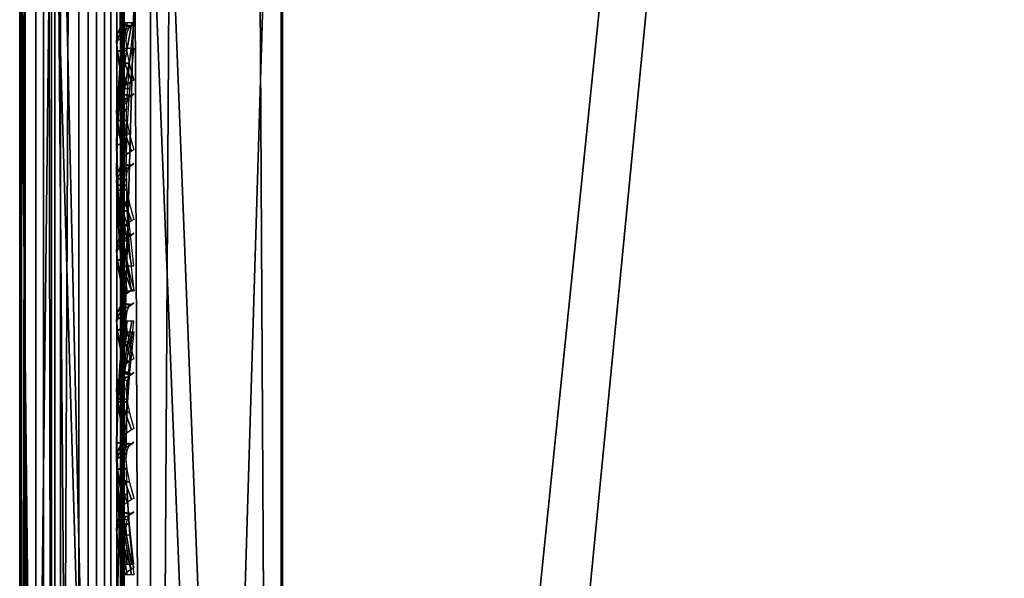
# Model space of a CAD drawing. Header units: inches. Extents: x 0 to 44.3, y -37.9 to 0.3.
# Tile 161 of 256: x 0 to 0.9, y -19.8 to -19.3. Entities that reach past the tile are written whole.
import ezdxf

# ---------------------------------------------------------------- set-up
doc = ezdxf.new("R2010")
doc.units = ezdxf.units.IN
doc.header["$LTSCALE"] = 0.03937
doc.header["$MEASUREMENT"] = 0
for name, color, linetype in [('A-FURN-3-ST', 151, 'Continuous'), ('A-FURN-3-ST-BK', 151, 'Continuous'), ('A-FURN-3-ST-SEAM', 250, 'Continuous'), ('A-FURN-3-STITCH', 15, 'Continuous')]:
    doc.layers.add(name, color=color, linetype=linetype)

msp = doc.modelspace()

# ---------------------------------------------------------------- meshes
at = {"layer": 'A-FURN-3-ST'}
mesh = msp.add_polyface(dxfattribs=at)
corners = [(1.97477, -22.31298, 18), (4.60038, -0.98636, 18), (2.42711, -0.86223, 18), (0.25082, -0.81495, 18), (0.25082, -22.26522, 18), (4.62117, -0.70242, 17.96252), (2.43781, -0.57773, 17.96252), (0.25101, -0.60036, 17.97885), (0.04824, -0.62055, 17.87732), (0.01297, -0.63411, 17.80916), (0.03431, -0.81495, 17.875), (0.00082, -0.81495, 17.75), (0.00082, -0.64913, 17.73366), (0.00082, -0.4897, 17.68525), (0.07411, -0.61463, 17.9071), (0.12582, -0.81495, 17.96651), (0.19586, -0.60155, 17.97284), (0.00082, -22.26522, 17.75), (0.03431, -22.26522, 17.875), (0.12582, -22.26522, 17.96651), (0.25082, -0.21494, 5), (0.25082, -22.86523, 5), (0.12582, -0.21494, 5.03349), (0.12582, -22.86523, 5.03349), (0.03431, -0.21494, 5.125), (0.03431, -22.86523, 5.125), (0.00082, -0.21494, 5.25), (0.00082, -22.86523, 5.25), (4.64318, -0.38789, 5), (1.9486, -22.91242, 5), (2.44853, -0.26261, 5), (0.00082, 0.03506, 5.5), (0.00082, -23.11524, 5.5), (0.00082, 0.03506, 16.9), (0.00082, -23.11524, 16.9), (0.00082, -0.34278, 17.60665)]
mesh.append_faces([[corners[k] for k in face] for face in [(0, 1, 2), (3, 4, 2), (2, 4, 0), (2, 5, 6), (2, 6, 7), (7, 3, 2), (8, 9, 10), (10, 9, 11), (11, 9, 12), (12, 9, 13), (8, 10, 14), (14, 10, 15), (14, 15, 16), (16, 15, 3), (16, 3, 7), (11, 17, 10), (10, 17, 18), (10, 18, 15), (15, 18, 19), (15, 19, 3), (3, 19, 4), (20, 21, 22), (22, 21, 23), (22, 23, 24), (24, 23, 25), (24, 25, 26), (26, 25, 27), (28, 29, 30), (30, 29, 21), (30, 21, 20), (31, 32, 33), (33, 32, 34), (33, 34, 17), (31, 26, 27), (31, 27, 32), (17, 11, 33), (35, 11, 13), (13, 11, 12)]])
at = {"layer": 'A-FURN-3-ST-BK'}
mesh = msp.add_polyface(dxfattribs=at)
corners = [(3.78897, -19.11059, 18.03372), (2.01381, -19.1726, 18), (2.02195, -18.99227, 18.03372), (0.25082, -19.12651, 18), (0.25115, -19.01211, 18.0133), (0.25146, -18.90378, 18.05236), (3.77346, -19.29044, 18), (1.97477, -22.31298, 18), (0.25082, -22.26522, 18), (0.25232, -22.30304, 31.54521), (0.2522, -18.64545, 18.6363), (0.1967, -20.47996, 25.08913), (0.12661, -18.67723, 18.6273), (0.07455, -20.5442, 25.07093), (0.03454, -18.76533, 18.60234), (0.04837, -20.57367, 25.06258), (0.013, -20.6406, 25.04362), (0.03456, -22.42288, 31.51125), (0.00082, -22.54357, 31.47705), (0.00082, -18.88598, 18.56815), (0.12669, -22.33478, 31.53621), (0.19597, -19.01351, 18.01924), (0.12582, -19.12651, 18.03349), (0.07416, -19.02884, 18.08446), (0.03431, -19.12651, 18.125), (0.04826, -19.03579, 18.11404), (0.01298, -19.05169, 18.18169), (0.013, -18.98082, 18.20719), (0.04834, -18.94983, 18.14493), (0.00082, -19.12651, 18.25), (0.00082, -19.01514, 18.27618), (0.01301, -18.91768, 18.2483), (0.00082, -18.92709, 18.34923), (0.19623, -18.90647, 18.05778), (0.07427, -18.9363, 18.11772), (0.19595, -22.48099, 17.98478), (0.12582, -22.26522, 18.03349), (0.03431, -22.26522, 18.125), (0.00082, -22.26522, 18.25), (1.97446, -22.35082, 31.54521), (3.81427, -18.81111, 18.6363), (2.03492, -18.692, 18.6363)]
mesh.append_faces([[corners[k] for k in face] for face in [(0, 1, 2), (3, 4, 1), (1, 4, 2), (4, 5, 2), (6, 7, 1), (1, 7, 8), (1, 8, 3), (9, 10, 11), (11, 10, 12), (11, 12, 13), (13, 12, 14), (13, 14, 15), (15, 14, 16), (15, 16, 17), (17, 16, 18), (18, 16, 19), (19, 16, 14), (15, 17, 13), (13, 17, 20), (13, 20, 11), (11, 20, 9), (4, 3, 21), (21, 3, 22), (21, 22, 23), (23, 22, 24), (23, 24, 25), (25, 24, 26), (25, 26, 27, 28), (24, 29, 26), (26, 29, 30), (26, 30, 27), (27, 30, 31), (30, 32, 31), (21, 5, 4), (33, 21, 23, 34), (34, 23, 25, 28), (35, 36, 8), (3, 8, 22), (22, 8, 36), (22, 36, 24), (24, 36, 37), (24, 37, 29), (29, 37, 38), (38, 18, 29), (29, 18, 19), (29, 19, 30), (30, 19, 32), (39, 40, 41), (39, 41, 9), (9, 41, 10)]])
at = {"layer": 'A-FURN-3-ST-SEAM'}
mesh = msp.add_polyface(dxfattribs=at)
corners = [(0.088, -19.9848, 22.90367), (0.07421, -19.99563, 22.90059), (0.07421, -18.77351, 18.59733), (0.088, -18.76268, 18.6004), (0.088, -19.03319, 18.14201), (0.07421, -19.03573, 18.15297), (0.07421, -19.11621, 18.14374), (0.088, -19.11621, 18.13248), (0.07421, -21.20893, 18.14374), (0.088, -21.20893, 18.13248), (0.03981, -21.20893, 18.14851), (0.05749, -21.20893, 18.14954), (0.05749, -19.11621, 18.14954), (0.03981, -19.11621, 18.14851), (0.05749, -19.03704, 18.15862), (0.03981, -19.03681, 18.15762), (0.03981, -18.7781, 18.59602), (0.05749, -18.77908, 18.59574), (0.05749, -20.00121, 22.89901), (0.03981, -20.00023, 22.89929), (0.02365, -19.99318, 22.90129), (0.02365, -18.77105, 18.59803), (0.02365, -19.03516, 18.15049), (0.02365, -19.11621, 18.14119), (0.02365, -21.20893, 18.14119), (0.00108, -21.20893, 18.09548), (0.00267, -21.20893, 18.11319), (0.00267, -19.11621, 18.11319), (0.00108, -19.11621, 18.09548), (0.00267, -19.02883, 18.12321), (0.00108, -19.02483, 18.10596), (0.00108, -18.72708, 18.61051), (0.00267, -18.74412, 18.60568), (0.00267, -19.96624, 22.90894), (0.00108, -19.94921, 22.91378), (0.00593, -19.93269, 22.91847), (0.00593, -18.71056, 18.6152), (0.00593, -19.02095, 18.08924), (0.00593, -19.11621, 18.07831), (0.00593, -21.20893, 18.07831), (0.08206, -21.20893, 18.061), (0.06631, -21.20893, 18.05284), (0.06631, -19.11621, 18.05284), (0.08206, -19.11621, 18.061), (0.08206, -18.69391, 18.61993), (0.06631, -18.68607, 18.62216), (0.06631, -19.9082, 22.92543), (0.08206, -19.91604, 22.9232), (0.09375, -19.92899, 22.91952), (0.09375, -18.70686, 18.61626), (0.09375, -19.11621, 18.07446), (0.09375, -21.20893, 18.07446), (0.10082, -19.11621, 18.1), (0.10082, -19.02586, 18.11036), (0.10082, -18.73143, 18.60928), (0.10082, -19.95356, 22.91254), (0.09736, -19.11621, 18.11737), (0.10082, -21.20893, 18.1), (0.09736, -19.02978, 18.12728), (0.09736, -18.74814, 18.60453), (0.09736, -19.97026, 22.9078), (0.03124, -19.90945, 22.92507), (0.03124, -18.68732, 18.62181), (0.03124, -19.11621, 18.05414), (0.03124, -21.20893, 18.05414), (0.01634, -19.91876, 22.92243), (0.01634, -18.69663, 18.61916), (0.01634, -19.11621, 18.06382), (0.01634, -21.20893, 18.06382), (0.09736, -21.20893, 18.11737)]
mesh.append_faces([[corners[k] for k in face] for face in [(0, 1, 2, 3), (4, 5, 6, 7), (7, 6, 8, 9), (10, 11, 12, 13), (13, 12, 14, 15), (16, 17, 18, 19), (19, 20, 21, 16), (15, 22, 23, 13), (13, 23, 24, 10), (25, 26, 27, 28), (28, 27, 29, 30), (31, 32, 33, 34), (34, 35, 36, 31), (30, 37, 38, 28), (28, 38, 39, 25), (40, 41, 42, 43), (44, 45, 46, 47), (47, 48, 49, 44), (43, 50, 51, 40), (52, 51, 50), (52, 50, 53), (54, 49, 55), (55, 49, 48), (56, 57, 52), (56, 52, 58), (59, 54, 60), (60, 54, 55), (61, 46, 45, 62), (63, 42, 41, 64), (65, 61, 62, 66), (67, 63, 64, 68), (35, 65, 66, 36), (38, 67, 68, 39), (20, 33, 32, 21), (22, 29, 27, 23), (23, 27, 26, 24), (1, 18, 17, 2), (5, 14, 12, 6), (6, 12, 11, 8), (60, 0, 3, 59), (58, 4, 7, 56), (56, 7, 9, 69)]])
mesh = msp.add_polyface(dxfattribs=at)
corners = [(0.088, -22.42906, 31.5102), (0.07421, -22.43989, 31.50712), (0.07421, -19.99563, 22.90059), (0.088, -19.9848, 22.90367), (0.088, -21.20893, 18.13248), (0.07421, -21.20893, 18.14374), (0.07421, -22.25529, 18.14374), (0.088, -22.25529, 18.13248), (0.03981, -22.25529, 18.14851), (0.05749, -22.25529, 18.14954), (0.05749, -21.20893, 18.14954), (0.03981, -21.20893, 18.14851), (0.03981, -20.00023, 22.89929), (0.05749, -20.00121, 22.89901), (0.05749, -22.44547, 31.50554), (0.03981, -22.44448, 31.50582), (0.02365, -22.43743, 31.50782), (0.02365, -19.99318, 22.90129), (0.02365, -21.20893, 18.14119), (0.02365, -22.25529, 18.14119), (0.00108, -22.25529, 18.09548), (0.00267, -22.25529, 18.11319), (0.00267, -21.20893, 18.11319), (0.00108, -21.20893, 18.09548), (0.00108, -19.94921, 22.91378), (0.00267, -19.96624, 22.90894), (0.00267, -22.4105, 31.51547), (0.00108, -22.39346, 31.52031), (0.00593, -22.37695, 31.525), (0.00593, -19.93269, 22.91847), (0.00593, -21.20893, 18.07831), (0.00593, -22.25529, 18.07831), (0.08206, -22.39858, 18.052), (0.06631, -22.39758, 18.04391), (0.06631, -22.25529, 18.05284), (0.08206, -22.25529, 18.061), (0.06631, -21.20893, 18.05284), (0.08206, -21.20893, 18.061), (0.08206, -19.91604, 22.9232), (0.06631, -19.9082, 22.92543), (0.06631, -22.35245, 31.53196), (0.08206, -22.36029, 31.52973), (0.09375, -22.37325, 31.52605), (0.09375, -19.92899, 22.91952), (0.09375, -21.20893, 18.07446), (0.09375, -22.25529, 18.07446), (0.09375, -22.40024, 18.06536), (0.10082, -22.25529, 18.1), (0.10082, -21.20893, 18.1), (0.10082, -19.11621, 18.1), (0.10082, -19.95356, 22.91254), (0.10082, -22.39781, 31.51907), (0.09736, -22.25529, 18.11737), (0.10082, -22.4034, 18.0907), (0.09736, -21.20893, 18.11737), (0.09736, -19.11621, 18.11737), (0.09736, -19.97026, 22.9078), (0.09736, -22.41452, 31.51433), (0.03124, -22.3537, 31.5316), (0.03124, -19.90945, 22.92507), (0.03124, -21.20893, 18.05414), (0.03124, -22.25529, 18.05414), (0.03124, -22.39774, 18.0452), (0.01634, -22.36301, 31.52896), (0.01634, -19.91876, 22.92243), (0.01634, -21.20893, 18.06382), (0.01634, -22.25529, 18.06382), (0.01634, -22.39893, 18.0548)]
mesh.append_faces([[corners[k] for k in face] for face in [(0, 1, 2, 3), (4, 5, 6, 7), (8, 9, 10, 11), (12, 13, 14, 15), (15, 16, 17, 12), (11, 18, 19, 8), (20, 21, 22, 23), (24, 25, 26, 27), (27, 28, 29, 24), (23, 30, 31, 20), (32, 33, 34, 35), (35, 34, 36, 37), (38, 39, 40, 41), (41, 42, 43, 38), (37, 44, 45, 35), (35, 45, 46, 32), (47, 46, 45), (47, 45, 48), (48, 45, 44), (48, 44, 49), (50, 43, 51), (51, 43, 42), (52, 53, 47), (52, 47, 54), (54, 47, 48), (54, 48, 55), (56, 50, 57), (57, 50, 51), (58, 40, 39, 59), (60, 36, 34, 61), (61, 34, 33, 62), (63, 58, 59, 64), (65, 60, 61, 66), (66, 61, 62, 67), (28, 63, 64, 29), (30, 65, 66, 31), (16, 26, 25, 17), (18, 22, 21, 19), (1, 14, 13, 2), (5, 10, 9, 6), (57, 0, 3, 56), (54, 4, 7, 52)]])
at = {"layer": 'A-FURN-3-STITCH'}
mesh = msp.add_polyface(dxfattribs=at)
corners = [(0.10148, -19.28648, 18.05261), (0.0972, -19.32483, 18.04627), (0.09683, -19.32482, 18.04107), (0.10365, -19.28648, 18.05117), (0.09462, -19.36365, 18.04243), (0.09425, -19.36365, 18.03724), (0.10114, -19.32482, 18.03815), (0.10796, -19.28648, 18.04825), (0.09376, -19.40272, 18.04113), (0.09339, -19.40272, 18.03594), (0.09856, -19.36365, 18.03432), (0.10582, -19.32482, 18.04043), (0.1101, -19.28648, 18.04677), (0.09462, -19.4418, 18.04237), (0.09425, -19.44179, 18.03718), (0.0977, -19.40272, 18.03302), (0.10325, -19.36365, 18.03659), (0.0972, -19.48063, 18.04614), (0.09682, -19.48063, 18.04095), (0.09856, -19.44179, 18.03426), (0.10238, -19.40272, 18.03529), (0.10147, -19.51899, 18.05242), (0.1036, -19.51899, 18.05092), (0.10113, -19.48062, 18.03803), (0.10324, -19.44179, 18.03653), (0.10791, -19.51898, 18.048), (0.10582, -19.48063, 18.0403), (0.11009, -19.51898, 18.04658)]
mesh.append_faces([[corners[k] for k in face] for face in [(0, 1, 2, 3), (1, 4, 5, 2), (3, 2, 6, 7), (4, 8, 9, 5), (2, 5, 10, 6), (7, 6, 11, 12), (8, 13, 14, 9), (5, 9, 15, 10), (6, 10, 16, 11), (13, 17, 18, 14), (9, 14, 19, 15), (10, 15, 20, 16), (17, 21, 22, 18), (14, 18, 23, 19), (15, 19, 24, 20), (18, 22, 25, 23), (19, 23, 26, 24), (23, 25, 27, 26)]])
mesh = msp.add_polyface(dxfattribs=at)
corners = [(0.1101, -19.28776, 20.72942), (0.10582, -19.29043, 20.7682), (0.10114, -19.28822, 20.76872), (0.10796, -19.2892, 20.72908), (0.10325, -19.29566, 20.80686), (0.09856, -19.29344, 20.80739), (0.09683, -19.29106, 20.76805), (0.10365, -19.29205, 20.72841), (0.10238, -19.3034, 20.84518), (0.0977, -19.30119, 20.8457), (0.09425, -19.29629, 20.80671), (0.0972, -19.29612, 20.76686), (0.10148, -19.29344, 20.72808), (0.10324, -19.31362, 20.88291), (0.09856, -19.31141, 20.88344), (0.09339, -19.30403, 20.84503), (0.09462, -19.30134, 20.80552), (0.10582, -19.32625, 20.91983), (0.10113, -19.32403, 20.92035), (0.09425, -19.31425, 20.88276), (0.09376, -19.30909, 20.84384), (0.11009, -19.34121, 20.9557), (0.10791, -19.34259, 20.95538), (0.09682, -19.32688, 20.91968), (0.09462, -19.31931, 20.88157), (0.1036, -19.34543, 20.95471), (0.0972, -19.33193, 20.91849), (0.10147, -19.34689, 20.95436)]
mesh.append_faces([[corners[k] for k in face] for face in [(0, 1, 2, 3), (1, 4, 5, 2), (3, 2, 6, 7), (4, 8, 9, 5), (2, 5, 10, 6), (7, 6, 11, 12), (8, 13, 14, 9), (5, 9, 15, 10), (6, 10, 16, 11), (13, 17, 18, 14), (9, 14, 19, 15), (10, 15, 20, 16), (17, 21, 22, 18), (14, 18, 23, 19), (15, 19, 24, 20), (18, 22, 25, 23), (19, 23, 26, 24), (23, 25, 27, 26)]])
mesh = msp.add_polyface(dxfattribs=at)
corners = [(0.1101, -19.31064, 17.95579), (0.10582, -19.34909, 17.96146), (0.10114, -19.34913, 17.96373), (0.10796, -19.31061, 17.9543), (0.10325, -19.38798, 17.96462), (0.09856, -19.38801, 17.96689), (0.09683, -19.34908, 17.96081), (0.10365, -19.31056, 17.95138), (0.10238, -19.42706, 17.96524), (0.0977, -19.4271, 17.96751), (0.09425, -19.38797, 17.96397), (0.0972, -19.34899, 17.95562), (0.10148, -19.31054, 17.94995), (0.10324, -19.46611, 17.96332), (0.09856, -19.46615, 17.96559), (0.09339, -19.42705, 17.96459), (0.09462, -19.38788, 17.95878), (0.10582, -19.50487, 17.95887), (0.10113, -19.50491, 17.96114), (0.09425, -19.4661, 17.96267), (0.09376, -19.42697, 17.9594), (0.11009, -19.54311, 17.95192), (0.10791, -19.54309, 17.9505), (0.09682, -19.50486, 17.95822), (0.09462, -19.46601, 17.95748), (0.1036, -19.54304, 17.94758), (0.0972, -19.50477, 17.95303), (0.10147, -19.54301, 17.94608)]
mesh.append_faces([[corners[k] for k in face] for face in [(0, 1, 2, 3), (1, 4, 5, 2), (3, 2, 6, 7), (4, 8, 9, 5), (2, 5, 10, 6), (7, 6, 11, 12), (8, 13, 14, 9), (5, 9, 15, 10), (6, 10, 16, 11), (13, 17, 18, 14), (9, 14, 19, 15), (10, 15, 20, 16), (17, 21, 22, 18), (14, 18, 23, 19), (15, 19, 24, 20), (18, 22, 25, 23), (19, 23, 26, 24), (23, 25, 27, 26)]])
mesh = msp.add_polyface(dxfattribs=at)
corners = [(0.1101, -19.35442, 20.96415), (0.10582, -19.35709, 21.00292), (0.10114, -19.35488, 21.00344), (0.10796, -19.35586, 20.96381), (0.10325, -19.36232, 21.04159), (0.09856, -19.36011, 21.04211), (0.09683, -19.35772, 21.00277), (0.10365, -19.35871, 20.96313), (0.10238, -19.37006, 21.0799), (0.0977, -19.36785, 21.08043), (0.09425, -19.36295, 21.04144), (0.0972, -19.36278, 21.00158), (0.10148, -19.36011, 20.9628), (0.10324, -19.38028, 21.11764), (0.09856, -19.37807, 21.11816), (0.09339, -19.37069, 21.07975), (0.09462, -19.368, 21.04024), (0.10582, -19.39291, 21.15455), (0.10113, -19.3907, 21.15508), (0.09425, -19.38091, 21.11749), (0.09376, -19.37575, 21.07856), (0.11009, -19.40787, 21.19043), (0.10791, -19.40925, 21.1901), (0.09682, -19.39354, 21.1544), (0.09462, -19.38597, 21.11629), (0.1036, -19.41209, 21.18943), (0.0972, -19.39859, 21.15321), (0.10147, -19.41355, 21.18908)]
mesh.append_faces([[corners[k] for k in face] for face in [(0, 1, 2, 3), (1, 4, 5, 2), (3, 2, 6, 7), (4, 8, 9, 5), (2, 5, 10, 6), (7, 6, 11, 12), (8, 13, 14, 9), (5, 9, 15, 10), (6, 10, 16, 11), (13, 17, 18, 14), (9, 14, 19, 15), (10, 15, 20, 16), (17, 21, 22, 18), (14, 18, 23, 19), (15, 19, 24, 20), (18, 22, 25, 23), (19, 23, 26, 24), (23, 25, 27, 26)]])
mesh = msp.add_polyface(dxfattribs=at)
corners = [(0.1101, -19.42108, 21.19887), (0.10582, -19.42375, 21.23765), (0.10114, -19.42154, 21.23817), (0.10796, -19.42253, 21.19853), (0.10325, -19.42898, 21.27631), (0.09856, -19.42677, 21.27683), (0.09683, -19.42438, 21.2375), (0.10365, -19.42537, 21.19786), (0.10238, -19.43673, 21.31463), (0.0977, -19.43451, 21.31515), (0.09425, -19.42961, 21.27616), (0.0972, -19.42944, 21.2363), (0.10148, -19.42677, 21.19753), (0.10324, -19.44694, 21.35236), (0.09856, -19.44473, 21.35288), (0.09339, -19.43736, 21.31448), (0.09462, -19.43466, 21.27497), (0.10582, -19.45957, 21.38928), (0.10113, -19.45736, 21.3898), (0.09425, -19.44757, 21.35221), (0.09376, -19.44241, 21.31328), (0.11009, -19.47453, 21.42515), (0.10791, -19.47591, 21.42482), (0.09682, -19.4602, 21.38913), (0.09462, -19.45263, 21.35102), (0.1036, -19.47875, 21.42415), (0.0972, -19.46526, 21.38793), (0.10147, -19.48021, 21.42381)]
mesh.append_faces([[corners[k] for k in face] for face in [(0, 1, 2, 3), (1, 4, 5, 2), (3, 2, 6, 7), (4, 8, 9, 5), (2, 5, 10, 6), (7, 6, 11, 12), (8, 13, 14, 9), (5, 9, 15, 10), (6, 10, 16, 11), (13, 17, 18, 14), (9, 14, 19, 15), (10, 15, 20, 16), (17, 21, 22, 18), (14, 18, 23, 19), (15, 19, 24, 20), (18, 22, 25, 23), (19, 23, 26, 24), (23, 25, 27, 26)]])
mesh = msp.add_polyface(dxfattribs=at)
corners = [(0.1101, -19.48774, 21.43359), (0.10582, -19.49042, 21.47237), (0.10114, -19.4882, 21.47289), (0.10796, -19.48919, 21.43325), (0.10325, -19.49564, 21.51103), (0.09856, -19.49343, 21.51156), (0.09683, -19.49105, 21.47222), (0.10365, -19.49203, 21.43258), (0.10238, -19.50339, 21.54935), (0.0977, -19.50117, 21.54987), (0.09425, -19.49627, 21.51088), (0.0972, -19.4961, 21.47103), (0.10148, -19.49343, 21.43225), (0.10324, -19.5136, 21.58708), (0.09856, -19.51139, 21.58761), (0.09339, -19.50402, 21.5492), (0.09462, -19.50133, 21.50969), (0.10582, -19.52623, 21.624), (0.10113, -19.52402, 21.62452), (0.09425, -19.51423, 21.58693), (0.09376, -19.50907, 21.54801), (0.11009, -19.54119, 21.65987), (0.10791, -19.54257, 21.65955), (0.09682, -19.52686, 21.62385), (0.09462, -19.51929, 21.58574), (0.1036, -19.54541, 21.65888), (0.0972, -19.53192, 21.62266), (0.10147, -19.54688, 21.65853)]
mesh.append_faces([[corners[k] for k in face] for face in [(0, 1, 2, 3), (1, 4, 5, 2), (3, 2, 6, 7), (4, 8, 9, 5), (2, 5, 10, 6), (7, 6, 11, 12), (8, 13, 14, 9), (5, 9, 15, 10), (6, 10, 16, 11), (13, 17, 18, 14), (9, 14, 19, 15), (10, 15, 20, 16), (17, 21, 22, 18), (14, 18, 23, 19), (15, 19, 24, 20), (18, 22, 25, 23), (19, 23, 26, 24), (23, 25, 27, 26)]])
mesh = msp.add_polyface(dxfattribs=at)
corners = [(0.1101, -19.5544, 21.66832), (0.10582, -19.55708, 21.70709), (0.10114, -19.55487, 21.70761), (0.10796, -19.55585, 21.66798), (0.10325, -19.5623, 21.74576), (0.09856, -19.56009, 21.74628), (0.09683, -19.55771, 21.70694), (0.10365, -19.55869, 21.6673), (0.10238, -19.57005, 21.78407), (0.0977, -19.56784, 21.7846), (0.09425, -19.56293, 21.74561), (0.0972, -19.56276, 21.70575), (0.10148, -19.56009, 21.66697), (0.10324, -19.58027, 21.82181), (0.09856, -19.57805, 21.82233), (0.09339, -19.57068, 21.78393), (0.09462, -19.56799, 21.74441), (0.10582, -19.59289, 21.85872), (0.10113, -19.59068, 21.85925), (0.09425, -19.5809, 21.82166), (0.09376, -19.57573, 21.78273), (0.11009, -19.60785, 21.8946), (0.10791, -19.60923, 21.89427), (0.09682, -19.59352, 21.85858), (0.09462, -19.58595, 21.82046), (0.1036, -19.61207, 21.8936), (0.0972, -19.59858, 21.85738), (0.10147, -19.61354, 21.89325)]
mesh.append_faces([[corners[k] for k in face] for face in [(0, 1, 2, 3), (1, 4, 5, 2), (3, 2, 6, 7), (4, 8, 9, 5), (2, 5, 10, 6), (7, 6, 11, 12), (8, 13, 14, 9), (5, 9, 15, 10), (6, 10, 16, 11), (13, 17, 18, 14), (9, 14, 19, 15), (10, 15, 20, 16), (17, 21, 22, 18), (14, 18, 23, 19), (15, 19, 24, 20), (18, 22, 25, 23), (19, 23, 26, 24), (23, 25, 27, 26)]])
mesh = msp.add_polyface(dxfattribs=at)
corners = [(0.10148, -19.57185, 18.05261), (0.0972, -19.6102, 18.04627), (0.09683, -19.61019, 18.04107), (0.10365, -19.57185, 18.05117), (0.09462, -19.64902, 18.04243), (0.09425, -19.64902, 18.03724), (0.10114, -19.61019, 18.03815), (0.10796, -19.57185, 18.04825), (0.09376, -19.6881, 18.04113), (0.09339, -19.68809, 18.03594), (0.09856, -19.64902, 18.03432), (0.10582, -19.61019, 18.04043), (0.1101, -19.57185, 18.04677), (0.09462, -19.72717, 18.04237), (0.09425, -19.72716, 18.03718), (0.0977, -19.68809, 18.03302), (0.10325, -19.64902, 18.03659), (0.0972, -19.766, 18.04614), (0.09682, -19.766, 18.04095), (0.09856, -19.72716, 18.03426), (0.10238, -19.68809, 18.03529), (0.10147, -19.80436, 18.05242), (0.1036, -19.80436, 18.05092), (0.10113, -19.766, 18.03803), (0.10324, -19.72716, 18.03653), (0.10791, -19.80435, 18.048), (0.10582, -19.766, 18.0403), (0.11009, -19.80435, 18.04658)]
mesh.append_faces([[corners[k] for k in face] for face in [(0, 1, 2, 3), (1, 4, 5, 2), (3, 2, 6, 7), (4, 8, 9, 5), (2, 5, 10, 6), (7, 6, 11, 12), (8, 13, 14, 9), (5, 9, 15, 10), (6, 10, 16, 11), (13, 17, 18, 14), (9, 14, 19, 15), (10, 15, 20, 16), (17, 21, 22, 18), (14, 18, 23, 19), (15, 19, 24, 20), (18, 22, 25, 23), (19, 23, 26, 24), (23, 25, 27, 26)]])
mesh = msp.add_polyface(dxfattribs=at)
corners = [(0.1101, -19.58217, 17.95579), (0.10582, -19.62062, 17.96146), (0.10114, -19.62066, 17.96373), (0.10796, -19.58214, 17.9543), (0.10325, -19.65951, 17.96462), (0.09856, -19.65954, 17.96689), (0.09683, -19.62061, 17.96081), (0.10365, -19.58209, 17.95138), (0.10238, -19.69859, 17.96524), (0.0977, -19.69863, 17.96751), (0.09425, -19.6595, 17.96397), (0.0972, -19.62052, 17.95562), (0.10148, -19.58207, 17.94995), (0.10324, -19.73764, 17.96332), (0.09856, -19.73768, 17.96559), (0.09339, -19.69858, 17.96459), (0.09462, -19.65941, 17.95878), (0.10582, -19.7764, 17.95887), (0.10113, -19.77644, 17.96114), (0.09425, -19.73763, 17.96267), (0.09376, -19.6985, 17.9594), (0.11009, -19.81464, 17.95192), (0.10791, -19.81462, 17.9505), (0.09682, -19.77639, 17.95822), (0.09462, -19.73754, 17.95748), (0.1036, -19.81457, 17.94758), (0.0972, -19.7763, 17.95303), (0.10147, -19.81454, 17.94608)]
mesh.append_faces([[corners[k] for k in face] for face in [(0, 1, 2, 3), (1, 4, 5, 2), (3, 2, 6, 7), (4, 8, 9, 5), (2, 5, 10, 6), (7, 6, 11, 12), (8, 13, 14, 9), (5, 9, 15, 10), (6, 10, 16, 11), (13, 17, 18, 14), (9, 14, 19, 15), (10, 15, 20, 16), (17, 21, 22, 18), (14, 18, 23, 19), (15, 19, 24, 20), (18, 22, 25, 23), (19, 23, 26, 24), (23, 25, 27, 26)]])
mesh = msp.add_polyface(dxfattribs=at)
corners = [(0.1101, -19.62107, 21.90304), (0.10582, -19.62374, 21.94182), (0.10114, -19.62153, 21.94234), (0.10796, -19.62251, 21.9027), (0.10325, -19.62896, 21.98048), (0.09856, -19.62675, 21.981), (0.09683, -19.62437, 21.94167), (0.10365, -19.62535, 21.90203), (0.10238, -19.63671, 22.0188), (0.0977, -19.6345, 22.01932), (0.09425, -19.62959, 21.98033), (0.0972, -19.62942, 21.94047), (0.10148, -19.62675, 21.9017), (0.10324, -19.64693, 22.05653), (0.09856, -19.64472, 22.05705), (0.09339, -19.63734, 22.01865), (0.09462, -19.63465, 21.97914), (0.10582, -19.65955, 22.09345), (0.10113, -19.65734, 22.09397), (0.09425, -19.64756, 22.05638), (0.09376, -19.64239, 22.01745), (0.11009, -19.67451, 22.12932), (0.10791, -19.67589, 22.12899), (0.09682, -19.66018, 22.0933), (0.09462, -19.65261, 22.05519), (0.1036, -19.67874, 22.12832), (0.0972, -19.66524, 22.0921), (0.10147, -19.6802, 22.12798)]
mesh.append_faces([[corners[k] for k in face] for face in [(0, 1, 2, 3), (1, 4, 5, 2), (3, 2, 6, 7), (4, 8, 9, 5), (2, 5, 10, 6), (7, 6, 11, 12), (8, 13, 14, 9), (5, 9, 15, 10), (6, 10, 16, 11), (13, 17, 18, 14), (9, 14, 19, 15), (10, 15, 20, 16), (17, 21, 22, 18), (14, 18, 23, 19), (15, 19, 24, 20), (18, 22, 25, 23), (19, 23, 26, 24), (23, 25, 27, 26)]])
mesh = msp.add_polyface(dxfattribs=at)
corners = [(0.1101, -19.68773, 22.13776), (0.10582, -19.6904, 22.17654), (0.10114, -19.68819, 22.17706), (0.10796, -19.68917, 22.13742), (0.10325, -19.69563, 22.2152), (0.09856, -19.69341, 22.21573), (0.09683, -19.69103, 22.17639), (0.10365, -19.69201, 22.13675), (0.10238, -19.70337, 22.25352), (0.0977, -19.70116, 22.25404), (0.09425, -19.69626, 22.21506), (0.0972, -19.69609, 22.1752), (0.10148, -19.69341, 22.13642), (0.10324, -19.71359, 22.29125), (0.09856, -19.71138, 22.29178), (0.09339, -19.704, 22.25337), (0.09462, -19.70131, 22.21386), (0.10582, -19.72622, 22.32817), (0.10113, -19.724, 22.32869), (0.09425, -19.71422, 22.29111), (0.09376, -19.70906, 22.25218), (0.11009, -19.74118, 22.36404), (0.10791, -19.74256, 22.36372), (0.09682, -19.72685, 22.32802), (0.09462, -19.71927, 22.28991), (0.1036, -19.7454, 22.36305), (0.0972, -19.7319, 22.32683), (0.10147, -19.74686, 22.3627)]
mesh.append_faces([[corners[k] for k in face] for face in [(0, 1, 2, 3), (1, 4, 5, 2), (3, 2, 6, 7), (4, 8, 9, 5), (2, 5, 10, 6), (7, 6, 11, 12), (8, 13, 14, 9), (5, 9, 15, 10), (6, 10, 16, 11), (13, 17, 18, 14), (9, 14, 19, 15), (10, 15, 20, 16), (17, 21, 22, 18), (14, 18, 23, 19), (15, 19, 24, 20), (18, 22, 25, 23), (19, 23, 26, 24), (23, 25, 27, 26)]])
mesh = msp.add_polyface(dxfattribs=at)
corners = [(0.1101, -19.75439, 22.37249), (0.10582, -19.75706, 22.41126), (0.10114, -19.75485, 22.41179), (0.10796, -19.75583, 22.37215), (0.10325, -19.76229, 22.44993), (0.09856, -19.76008, 22.45045), (0.09683, -19.75769, 22.41111), (0.10365, -19.75868, 22.37148), (0.10238, -19.77003, 22.48824), (0.0977, -19.76782, 22.48877), (0.09425, -19.76292, 22.44978), (0.0972, -19.76275, 22.40992), (0.10148, -19.76007, 22.37114), (0.10324, -19.78025, 22.52598), (0.09856, -19.77804, 22.5265), (0.09339, -19.77066, 22.4881), (0.09462, -19.76797, 22.44858), (0.10582, -19.79288, 22.56289), (0.10113, -19.79067, 22.56342), (0.09425, -19.78088, 22.52583), (0.09376, -19.77572, 22.4869), (0.11009, -19.80784, 22.59877), (0.10791, -19.80922, 22.59844), (0.09682, -19.79351, 22.56275), (0.09462, -19.78594, 22.52464), (0.1036, -19.81206, 22.59777), (0.0972, -19.79856, 22.56155), (0.10147, -19.81352, 22.59743)]
mesh.append_faces([[corners[k] for k in face] for face in [(0, 1, 2, 3), (1, 4, 5, 2), (3, 2, 6, 7), (4, 8, 9, 5), (2, 5, 10, 6), (7, 6, 11, 12), (8, 13, 14, 9), (5, 9, 15, 10), (6, 10, 16, 11), (13, 17, 18, 14), (9, 14, 19, 15), (10, 15, 20, 16), (17, 21, 22, 18), (14, 18, 23, 19), (15, 19, 24, 20), (18, 22, 25, 23), (19, 23, 26, 24), (23, 25, 27, 26)]])

doc.saveas('drawing.dxf')
